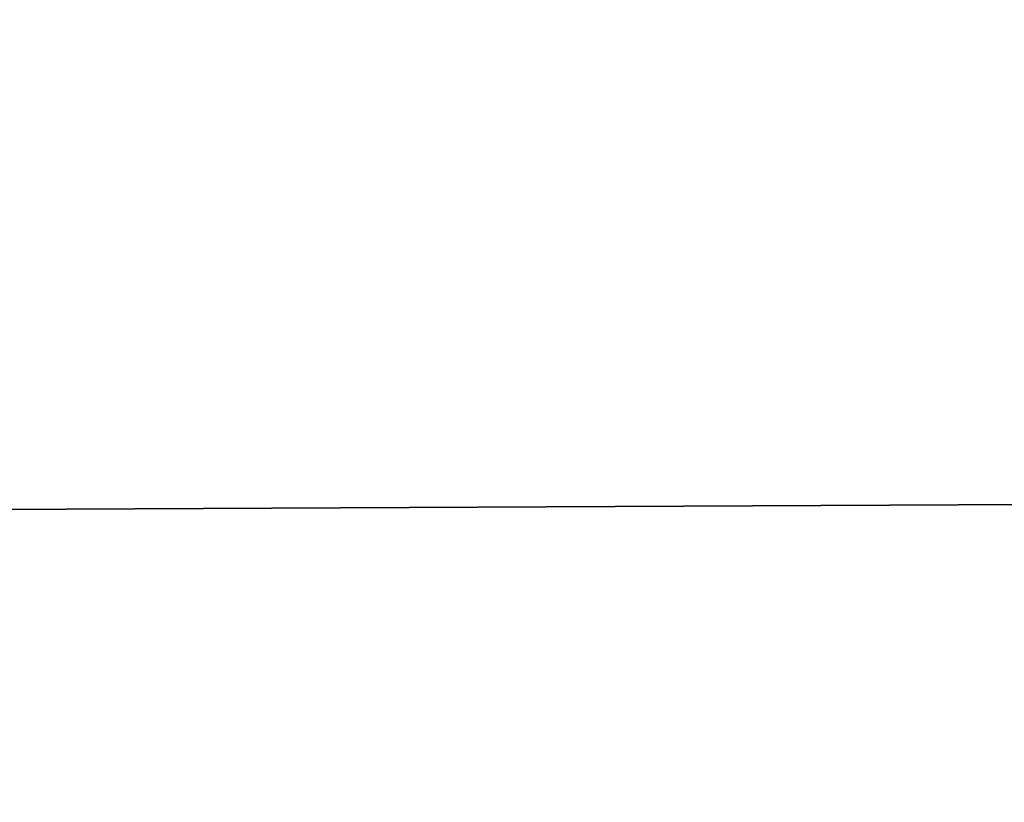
# Model space of a CAD drawing. Header units: inches. Extents: x -9.4 to 9.4, y -4 to 4.
# Tile 224 of 256: x 0.575 to 0.736, y -3.521 to -3.394. Entities that reach past the tile are written whole.
import ezdxf

# ---------------------------------------------------------------- set-up
doc = ezdxf.new("R2010")
doc.units = ezdxf.units.IN
doc.header["$MEASUREMENT"] = 0
doc.layers.add('AFURN-3-VPPT', color=4, linetype='Continuous', true_color=0x00ffff)

msp = doc.modelspace()

# ---------------------------------------------------------------- meshes
at = {"layer": 'AFURN-3-VPPT'}
mesh = msp.add_polyface(dxfattribs=at)
corners = [(-3.61774, -3.77664, 15.29886), (-3.61774, -3.77664, 15.29886), (-3.61774, -3.77664, 15.29886), (1.04114, -3.75477, 15.29886), (1.04114, -3.75477, 15.29886), (1.04114, -3.75477, 15.29886), (-3.61774, -3.77664, 10.58782), (-3.61774, -3.77664, 10.58782), (-3.61774, -3.77664, 10.58782), (1.04114, -3.75477, 10.58782), (1.04114, -3.75477, 10.58782), (1.04114, -3.75477, 10.58782), (-3.61821, -3.67685, 15.29437), (-3.61821, -3.67685, 15.29437), (-3.2723, -3.32768, 15.27872), (-3.2723, -3.32768, 15.27872), (1.04067, -3.65498, 15.29437), (1.04067, -3.65498, 15.29437), (0.69149, -3.30907, 15.27872), (0.69149, -3.30907, 15.27872), (-3.61821, -3.67685, 10.59121), (-3.61821, -3.67685, 10.59121), (-3.2723, -3.32768, 10.603), (-3.2723, -3.32768, 10.603), (1.04067, -3.65498, 10.59121), (1.04067, -3.65498, 10.59121), (0.69149, -3.30907, 10.603), (0.69149, -3.30907, 10.603), (-3.58504, -3.49321, 15.28611), (-3.58504, -3.49321, 15.28611), (-3.58504, -3.49321, 15.28611), (1.00577, -3.47166, 15.28611), (1.00577, -3.47166, 15.28611), (1.00577, -3.47166, 15.28611), (-3.45566, -3.36259, 15.28026), (-3.45566, -3.36259, 15.28026), (-3.45566, -3.36259, 15.28026), (0.87518, -3.34226, 15.28026), (0.87518, -3.34226, 15.28026), (0.87518, -3.34226, 15.28026), (-3.58503, -3.4932, 10.59744), (-3.58503, -3.4932, 10.59744), (-3.58503, -3.4932, 10.59744), (1.00577, -3.47165, 10.59744), (1.00577, -3.47165, 10.59744), (1.00577, -3.47165, 10.59744), (-3.45565, -3.36259, 10.60185), (-3.45565, -3.36259, 10.60185), (-3.45565, -3.36259, 10.60185), (0.87517, -3.34226, 10.60185), (0.87517, -3.34226, 10.60185), (0.87517, -3.34226, 10.60185)]
mesh.append_faces([[corners[k] for k in face] for face in [(0, 4, 16, 12), (20, 24, 9, 6), (14, 18, 27, 23), (17, 3, 10, 25), (5, 2, 7, 11), (1, 13, 21, 8), (23, 47, 34, 14), (46, 41, 28, 35), (40, 21, 13, 29), (18, 38, 49, 27), (37, 32, 43, 50), (31, 17, 25, 44), (16, 33, 30, 12), (33, 39, 36, 30), (39, 19, 15, 36), (20, 42, 45, 24), (42, 48, 51, 45), (48, 22, 26, 51)]])

doc.saveas('drawing.dxf')
